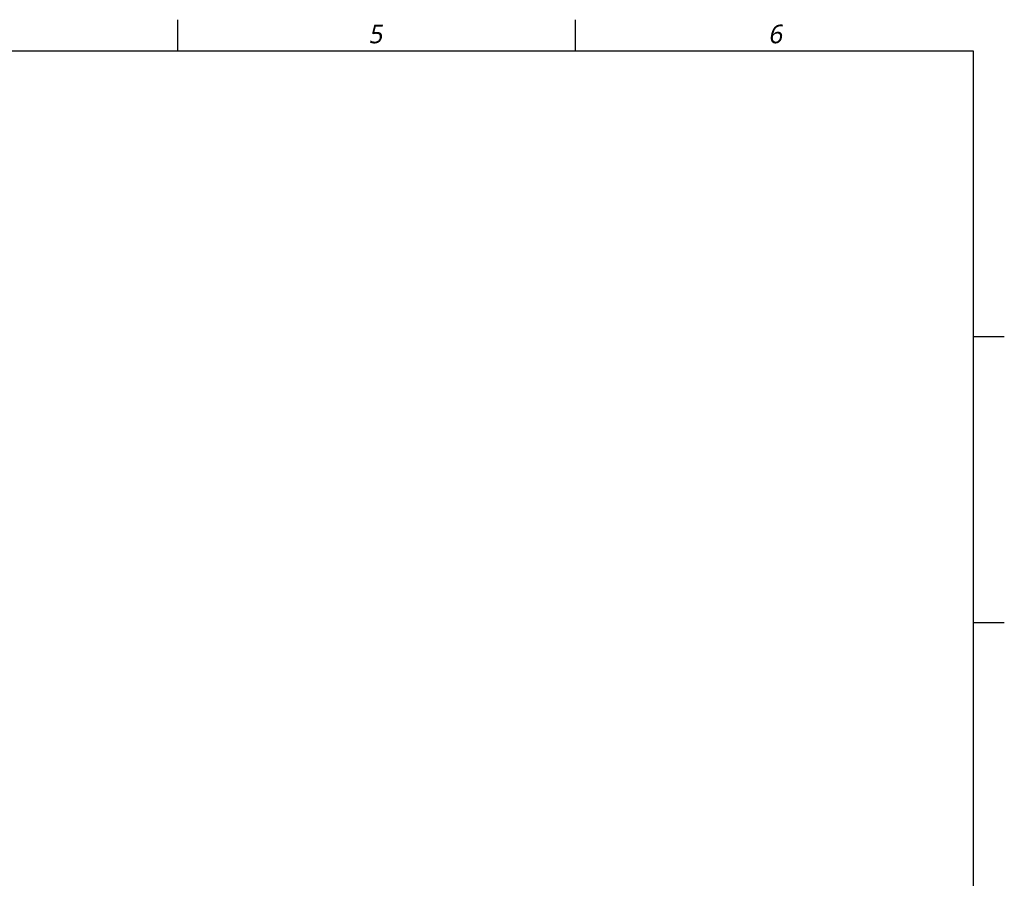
# Model space of a CAD drawing. Header units: millimetres. Extents: x 36 to 7524, y 76 to 5310.
# Tile 29 of 29: x 4611 to 7470, y 2762 to 5256. Entities that reach past the tile are written whole.
import ezdxf

# ---------------------------------------------------------------- set-up
doc = ezdxf.new("R2010")
doc.units = ezdxf.units.MM
doc.styles.add('TEXTSTYLE_2', font='malgun.ttf')

msp = doc.modelspace()

# ---------------------------------------------------------------- linework, layer by layer
at = {"color": 134}
for p, q in [((5070, 5166), (5070, 5256)), ((6225, 5166), (6225, 5256)), ((7470, 4335), (7380, 4335)), ((7470, 3504), (7380, 3504))]:
    msp.add_line(p, q, dxfattribs=at)
at = {"color": 7}
for p, q in [((450, 5166), (7380, 5166)), ((7380, 5166), (7380, 180))]:
    msp.add_line(p, q, dxfattribs=at)

# ---------------------------------------------------------------- texts
at = {"color": 134, "char_height": 54, "width": 62.1, "attachment_point": 1, "line_spacing_factor": 0.9, "style": 'TEXTSTYLE_2'}
for s, insert in [('\\Q10.0;5', (5623.595, 5241.436)), ('\\Q10.0;6', (6784.595, 5241.436))]:
    msp.add_mtext(s, dxfattribs=dict(at, insert=insert))

doc.saveas('drawing.dxf')
